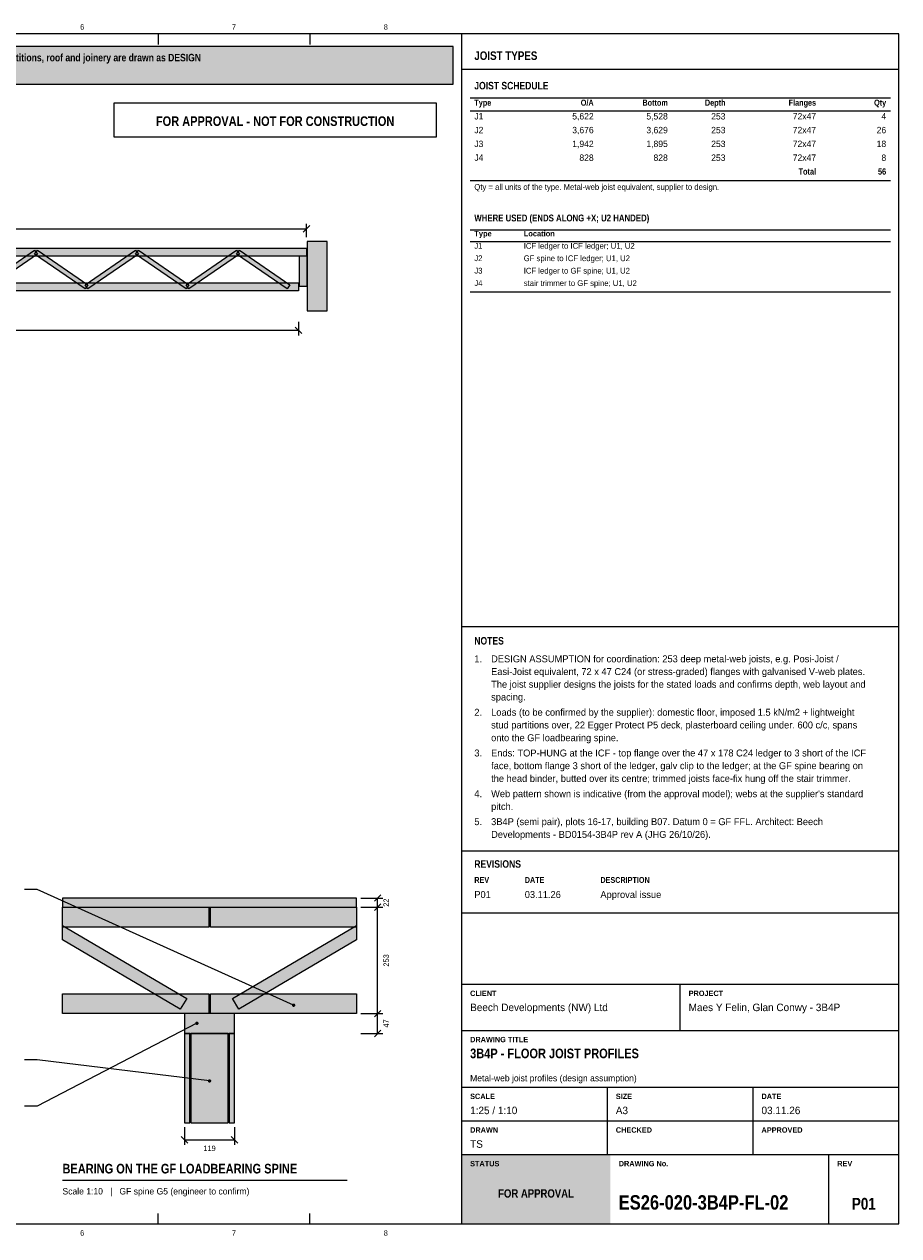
# Model space of a CAD drawing. Header units: millimetres. Extents: x 17 to 413, y 4 to 292.
# Tile 3 of 3: x 205 to 413, y 4 to 292. Entities that reach past the tile are written whole.
import ezdxf
from ezdxf.enums import TextEntityAlignment as Align

# ---------------------------------------------------------------- set-up
doc = ezdxf.new("R2010")
doc.units = ezdxf.units.MM
for name, color, linetype in [('FILL-C_6B451A', 7, 'Continuous'), ('FILL-C_735940', 7, 'Continuous'), ('FILL-LIGHT', 7, 'Continuous'), ('FILL-MASONRY_FILL', 7, 'Continuous'), ('FILL-TEAL', 7, 'Continuous'), ('FILL-TIMBER', 7, 'Continuous'), ('FILL-WHITE', 7, 'Continuous'), ('LINE-C_595966', 7, 'Continuous'), ('LINE-C_6B451A', 7, 'Continuous'), ('LINE-C_735940', 7, 'Continuous'), ('LINE-C_B27326', 7, 'Continuous'), ('LINE-GREY', 7, 'Continuous'), ('LINE-INK', 7, 'Continuous'), ('LINE-RED', 7, 'Continuous'), ('LINE-STEEL_GREY', 7, 'Continuous'), ('LINE-TEAL', 7, 'Continuous'), ('TEXT-EPS', 7, 'Continuous'), ('TEXT-INK', 7, 'Continuous'), ('TEXT-RED', 7, 'Continuous'), ('TEXT-STEEL_GREY', 7, 'Continuous'), ('TEXT-TEAL', 7, 'Continuous'), ('TEXT-WHITE', 7, 'Continuous')]:
    doc.layers.add(name, color=color, linetype=linetype)
doc.styles.add('OpenSansCondensed-Bold', font='OpenSansCondensed-Bold.ttf')

msp = doc.modelspace()

# ---------------------------------------------------------------- hatches: boundary and pattern name
at = {"layer": 'FILL-C_6B451A', "true_color": 0x6b451a}
h = msp.add_hatch(color=256, dxfattribs=at)
h.dxf.hatch_style = 1
h.paths.add_polyline_path([(269.4, 59), (269.39, 59.1), (269.35, 59.2), (269.28, 59.28), (269.2, 59.35), (269.1, 59.39), (269, 59.4), (268.9, 59.39), (268.8, 59.35), (268.72, 59.28), (268.65, 59.2), (268.61, 59.1), (268.6, 59), (268.61, 58.9), (268.65, 58.8), (268.72, 58.72), (268.8, 58.65), (268.9, 58.61), (269, 58.6), (269.1, 58.61), (269.2, 58.65), (269.28, 58.72), (269.35, 58.8), (269.39, 58.9)])
at = {"layer": 'FILL-C_735940', "true_color": 0x735940}
h = msp.add_hatch(color=256, dxfattribs=at)
h.dxf.hatch_style = 1
h.paths.add_polyline_path([(246.4, 54.7), (246.39, 54.8), (246.35, 54.9), (246.28, 54.98), (246.2, 55.05), (246.1, 55.09), (246, 55.1), (245.9, 55.09), (245.8, 55.05), (245.72, 54.98), (245.65, 54.9), (245.61, 54.8), (245.6, 54.7), (245.61, 54.6), (245.65, 54.5), (245.72, 54.42), (245.8, 54.35), (245.9, 54.31), (246, 54.3), (246.1, 54.31), (246.2, 54.35), (246.28, 54.42), (246.35, 54.5), (246.39, 54.6)])
h = msp.add_hatch(color=256, dxfattribs=at)
h.dxf.hatch_style = 1
h.paths.add_polyline_path([(249.4, 41), (249.39, 41.1), (249.35, 41.2), (249.28, 41.28), (249.2, 41.35), (249.1, 41.39), (249, 41.4), (248.9, 41.39), (248.8, 41.35), (248.72, 41.28), (248.65, 41.2), (248.61, 41.1), (248.6, 41), (248.61, 40.9), (248.65, 40.8), (248.72, 40.72), (248.8, 40.65), (248.9, 40.61), (249, 40.6), (249.1, 40.61), (249.2, 40.65), (249.28, 40.72), (249.35, 40.8), (249.39, 40.9)])
at = {"layer": 'FILL-LIGHT', "true_color": 0xdedee0}
h = msp.add_hatch(color=256, dxfattribs=at)
h.dxf.hatch_style = 1
h.paths.add_polyline_path([(276.99, 224.1), (276.99, 240.62), (272.19, 240.62), (272.19, 224.1)])
at = {"layer": 'FILL-LIGHT', "true_color": 0xccd1db}
h = msp.add_hatch(color=256, dxfattribs=at)
h.dxf.hatch_style = 1
h.paths.add_polyline_path([(196.02, 229.34), (195.35, 230.34), (207.36, 238.58), (208.04, 237.58)])
h = msp.add_hatch(color=256, dxfattribs=at)
h.dxf.hatch_style = 1
h.paths.add_polyline_path([(219.38, 229.34), (207.36, 237.58), (208.04, 238.58), (220.06, 230.34)])
h = msp.add_hatch(color=256, dxfattribs=at)
h.dxf.hatch_style = 1
h.paths.add_polyline_path([(220.06, 229.34), (219.38, 230.34), (231.4, 238.58), (232.08, 237.58)])
h = msp.add_hatch(color=256, dxfattribs=at)
h.dxf.hatch_style = 1
h.paths.add_polyline_path([(243.42, 229.34), (231.4, 237.58), (232.08, 238.58), (244.09, 230.34)])
h = msp.add_hatch(color=256, dxfattribs=at)
h.dxf.hatch_style = 1
h.paths.add_polyline_path([(244.09, 229.34), (243.42, 230.34), (255.43, 238.58), (256.11, 237.58)])
h = msp.add_hatch(color=256, dxfattribs=at)
h.dxf.hatch_style = 1
h.paths.add_polyline_path([(267.45, 229.34), (255.43, 237.58), (256.11, 238.58), (268.13, 230.34)])
h = msp.add_hatch(color=256, dxfattribs=at)
h.dxf.hatch_style = 1
h.paths.add_polyline_path([(243.56, 60.64), (242.04, 58.06), (214, 74.52), (214, 77.99)])
h = msp.add_hatch(color=256, dxfattribs=at)
h.dxf.hatch_style = 1
h.paths.add_polyline_path([(254.44, 60.64), (284, 77.99), (284, 74.52), (255.96, 58.06)])
at = {"layer": 'FILL-MASONRY_FILL', "true_color": 0xf7f0e0}
h = msp.add_hatch(color=256, dxfattribs=at)
h.dxf.hatch_style = 1
h.paths.add_polyline_path([(253.45, 31), (253.45, 52.3), (244.55, 52.3), (244.55, 31)])
at = {"layer": 'FILL-TEAL', "true_color": 0x009e85}
h = msp.add_hatch(color=256, dxfattribs=at)
h.dxf.hatch_style = 1
h.paths.add_polyline_path([(309.01, 7), (344.37, 7), (344.37, 23.5), (309.01, 23.5)])
at = {"layer": 'FILL-TIMBER', "true_color": 0xeddbb8}
h = msp.add_hatch(color=256, dxfattribs=at)
h.dxf.hatch_style = 1
h.paths.add_polyline_path([(47.2, 237.14), (47.2, 239.02), (272.07, 239.02), (272.07, 237.14)])
at = {"layer": 'FILL-TIMBER', "true_color": 0xedcc99}
h = msp.add_hatch(color=256, dxfattribs=at)
h.dxf.hatch_style = 1
h.paths.add_polyline_path([(272.19, 230.02), (272.19, 237.14), (270.31, 237.14), (270.31, 230.02)])
at = {"layer": 'FILL-TIMBER', "true_color": 0xeddbb8}
h = msp.add_hatch(color=256, dxfattribs=at)
h.dxf.hatch_style = 1
h.paths.add_polyline_path([(49.08, 228.9), (49.08, 230.78), (270.19, 230.78), (270.19, 228.9)])
at = {"layer": 'FILL-TIMBER', "true_color": 0xe0cc9e}
h = msp.add_hatch(color=256, dxfattribs=at)
h.dxf.hatch_style = 1
h.paths.add_polyline_path([(284, 82.3), (284, 84.5), (214, 84.5), (214, 82.3)])
at = {"layer": 'FILL-TIMBER', "true_color": 0xeddbb8}
h = msp.add_hatch(color=256, dxfattribs=at)
h.dxf.hatch_style = 1
h.paths.add_polyline_path([(248.8, 82.3), (248.8, 77.6), (214, 77.6), (214, 82.3)])
h = msp.add_hatch(color=256, dxfattribs=at)
h.dxf.hatch_style = 1
h.paths.add_polyline_path([(249.2, 82.3), (284, 82.3), (284, 77.6), (249.2, 77.6)])
h = msp.add_hatch(color=256, dxfattribs=at)
h.dxf.hatch_style = 1
h.paths.add_polyline_path([(248.8, 61.7), (248.8, 57), (214, 57), (214, 61.7)])
h = msp.add_hatch(color=256, dxfattribs=at)
h.dxf.hatch_style = 1
h.paths.add_polyline_path([(249.2, 61.7), (284, 61.7), (284, 57), (249.2, 57)])
at = {"layer": 'FILL-TIMBER', "true_color": 0xe6dbcc}
h = msp.add_hatch(color=256, dxfattribs=at)
h.dxf.hatch_style = 1
h.paths.add_polyline_path([(254.95, 52.3), (254.95, 57), (243.05, 57), (243.05, 52.3)])
at = {"layer": 'FILL-WHITE', "true_color": 0xfff5f0}
h = msp.add_hatch(color=256, dxfattribs=at)
h.dxf.hatch_style = 1
h.paths.add_polyline_path([(23, 278), (307, 278), (307, 287), (23, 287)])
at = {"layer": 'FILL-WHITE', "true_color": 0xf2f2f2}
h = msp.add_hatch(color=256, dxfattribs=at)
h.dxf.hatch_style = 1
h.paths.add_polyline_path([(244.3, 31), (244.3, 52.3), (243.05, 52.3), (243.05, 31)])
h = msp.add_hatch(color=256, dxfattribs=at)
h.dxf.hatch_style = 1
h.paths.add_polyline_path([(254.95, 31), (254.95, 52.3), (253.7, 52.3), (253.7, 31)])

# ---------------------------------------------------------------- linework, layer by layer
at = {"layer": 'LINE-C_595966', "lineweight": 5}
for points in [[(196.02, 229.34), (195.35, 230.34), (207.36, 238.58), (208.04, 237.58)], [(219.38, 229.34), (207.36, 237.58), (208.04, 238.58), (220.06, 230.34)], [(220.06, 229.34), (219.38, 230.34), (231.4, 238.58), (232.08, 237.58)], [(243.42, 229.34), (231.4, 237.58), (232.08, 238.58), (244.09, 230.34)], [(244.09, 229.34), (243.42, 230.34), (255.43, 238.58), (256.11, 237.58)], [(267.45, 229.34), (255.43, 237.58), (256.11, 238.58), (268.13, 230.34)], [(243.56, 60.64), (242.04, 58.06), (214, 74.52), (214, 77.99)], [(254.44, 60.64), (284, 77.99), (284, 74.52), (255.96, 58.06)]]:
    msp.add_lwpolyline(points, close=True, dxfattribs=at)
at = {"layer": 'LINE-C_6B451A', "lineweight": 5}
for p, q in [((208, 86.5), (205, 86.5)), ((269, 59), (208, 86.5))]:
    msp.add_line(p, q, dxfattribs=at)
for points in [[(47.2, 237.14), (47.2, 239.02), (272.07, 239.02), (272.07, 237.14)], [(49.08, 228.9), (49.08, 230.78), (270.19, 230.78), (270.19, 228.9)], [(248.8, 82.3), (248.8, 77.6), (214, 77.6), (214, 82.3)], [(249.2, 82.3), (284, 82.3), (284, 77.6), (249.2, 77.6)], [(248.8, 61.7), (248.8, 57), (214, 57), (214, 61.7)], [(249.2, 61.7), (284, 61.7), (284, 57), (249.2, 57)]]:
    msp.add_lwpolyline(points, close=True, dxfattribs=at)
at = {"layer": 'LINE-C_735940', "lineweight": 5}
for p, q in [((246, 54.7), (208, 35)), ((208, 46), (205, 46)), ((249, 41), (208, 46)), ((208, 35), (205, 35))]:
    msp.add_line(p, q, dxfattribs=at)
for points in [[(254.95, 52.3), (254.95, 57), (243.05, 57), (243.05, 52.3)], [(253.45, 31), (253.45, 52.3), (244.55, 52.3), (244.55, 31)]]:
    msp.add_lwpolyline(points, close=True, dxfattribs=at)
at = {"layer": 'LINE-C_B27326', "lineweight": 5}
msp.add_lwpolyline([(272.19, 230.02), (272.19, 237.14), (270.31, 237.14), (270.31, 230.02)], close=True, dxfattribs=at)
at = {"layer": 'LINE-GREY', "lineweight": 5}
msp.add_lwpolyline([(276.99, 224.1), (276.99, 240.62), (272.19, 240.62), (272.19, 224.1)], close=True, dxfattribs=at)
at = {"layer": 'LINE-INK', "lineweight": 5}
for p, q in [((236.75, 290), (236.75, 287.5)), ((272.88, 290), (272.88, 287.5)), ((309, 7), (309, 290)), ((311, 274.8), (411, 274.8)), ((311, 271.72), (411, 271.72)), ((311, 255.11), (411, 255.11)), ((47.2, 243.62), (272.07, 243.62)), ((271.29, 242.84), (272.85, 244.4)), ((272.07, 241.62), (272.07, 244.82)), ((311, 243.4), (411, 243.4)), ((311, 240.65), (411, 240.65)), ((311, 228.64), (411, 228.64)), ((49.08, 219.5), (270.19, 219.5)), ((269.41, 220.28), (270.97, 218.72)), ((270.19, 221.5), (270.19, 218.3)), ((309, 149.08), (413, 149.08)), ((309, 95.7), (413, 95.7)), ((285, 84.5), (290.2, 84.5)), ((288.22, 83.72), (289.78, 85.28)), ((289, 52.3), (289, 84.5)), ((285, 82.3), (290.2, 82.3)), ((288.22, 81.52), (289.78, 83.08)), ((309, 81), (413, 81)), ((309, 64), (413, 64)), ((361, 53), (361, 64)), ((288.22, 56.22), (289.78, 57.78)), ((285, 57), (290.2, 57)), ((285, 52.3), (290.2, 52.3)), ((288.22, 51.52), (289.78, 53.08)), ((309, 53), (413, 53)), ((309, 39.5), (413, 39.5)), ((343.67, 31.5), (343.67, 39.5)), ((378.33, 31.5), (378.33, 39.5)), ((243.05, 30), (243.05, 25.8)), ((254.95, 30), (254.95, 25.8)), ((309, 31.5), (413, 31.5)), ((343.67, 23.5), (343.67, 31.5)), ((378.33, 23.5), (378.33, 31.5)), ((242.27, 27.78), (243.83, 26.22)), ((243.05, 27), (254.95, 27)), ((254.17, 27.78), (255.73, 26.22)), ((309, 23.5), (413, 23.5)), ((396.36, 7), (396.36, 23.5)), ((214, 17.4), (281.74, 17.4)), ((236.75, 7), (236.75, 9.5)), ((272.88, 7), (272.88, 9.5))]:
    msp.add_line(p, q, dxfattribs=at)
for points in [[(20, 7), (413, 7), (413, 290), (20, 290)], [(284, 82.3), (284, 84.5), (214, 84.5), (214, 82.3)]]:
    msp.add_lwpolyline(points, close=True, dxfattribs=at)
at = {"layer": 'LINE-RED', "lineweight": 5}
for points in [[(23, 278), (307, 278), (307, 287), (23, 287)], [(226.21, 265.5), (303, 265.5), (303, 273.5), (226.21, 273.5)]]:
    msp.add_lwpolyline(points, close=True, dxfattribs=at)
at = {"layer": 'LINE-STEEL_GREY', "lineweight": 5}
for points in [[(244.3, 31), (244.3, 52.3), (243.05, 52.3), (243.05, 31)], [(254.95, 31), (254.95, 52.3), (253.7, 52.3), (253.7, 31)]]:
    msp.add_lwpolyline(points, close=True, dxfattribs=at)
at = {"layer": 'LINE-TEAL', "lineweight": 5}
msp.add_line((309, 281.6), (413, 281.6), dxfattribs=at)

# ---------------------------------------------------------------- texts
at = {"layer": 'TEXT-EPS', "style": 'OpenSansCondensed-Bold'}
msp.add_text('STATUS', height=1.27, dxfattribs=at).set_placement((311, 20.7))
at = {"layer": 'TEXT-INK', "style": 'OpenSansCondensed-Bold'}
for s, height, p in [('ICF PACKAGE: Nudura ICF formwork and accessories are our supply. Raft and foundations AS PER THE ARCHITECTURAL DRAWINGS; joist ledgers by the engineer. Floors, stairs, partitions, roof and joinery are drawn as DESIGN', 1.778, (24.6, 283.47)), ('JOIST SCHEDULE', 1.778, (312, 276.8)), ('WHERE USED (ENDS ALONG +X; U2 HANDED)', 1.6256, (312, 245.4)), ('NOTES', 1.778, (312, 144.78)), ('REVISIONS', 1.778, (312, 91.7)), ('3B4P - FLOOR JOIST PROFILES', 2.286, (311, 46.4)), ('BEARING ON THE GF LOADBEARING SPINE', 2.286, (214, 19)), ('ES26-020-3B4P-FL-02', 3.429, (346.36, 10.4))]:
    msp.add_text(s, height=height, dxfattribs=at).set_placement(p)
at = {"layer": 'TEXT-INK'}
for s, height, p in [('J1', 1.524, (312, 269.64)), ('J2', 1.524, (312, 266.36)), ('J3', 1.524, (312, 263.08)), ('J4', 1.524, (312, 259.79)), ('J1', 1.372, (312, 238.9)), ('ICF ledger to ICF ledger; U1, U2', 1.3716, (323.76, 238.9)), ('J2', 1.372, (312, 235.95)), ('GF spine to ICF ledger; U1, U2', 1.3716, (323.76, 235.95)), ('J3', 1.372, (312, 232.99)), ('ICF ledger to GF spine; U1, U2', 1.3716, (323.76, 232.99)), ('J4', 1.372, (312, 230.04)), ('stair trimmer to GF spine; U1, U2', 1.3716, (323.76, 230.04)), ('1.', 1.651, (312, 140.55)), ('DESIGN ASSUMPTION for coordination: 253 deep metal-web joists, e.g. Posi-Joist /', 1.651, (316, 140.55)), ('Easi-Joist equivalent, 72 x 47 C24 (or stress-graded) flanges with galvanised V-web plates.', 1.651, (316, 137.52)), ('The joist supplier designs the joists for the stated loads and confirms depth, web layout and', 1.651, (316, 134.5)), ('spacing.', 1.651, (316, 131.47)), ('Loads (to be confirmed by the supplier): domestic floor, imposed 1.5 kN/m2 + lightweight', 1.651, (316, 127.84)), ('2.', 1.651, (312, 127.84)), ('stud partitions over, 22 Egger Protect P5 deck, plasterboard ceiling under. 600 c/c, spans', 1.651, (316, 124.82)), ('onto the GF loadbearing spine.', 1.651, (316, 121.79)), ('3.', 1.651, (312, 118.16)), ('Ends: TOP-HUNG at the ICF - top flange over the 47 x 178 C24 ledger to 3 short of the ICF', 1.651, (316, 118.16)), ('face, bottom flange 3 short of the ledger, galv clip to the ledger; at the GF spine bearing on', 1.651, (316, 115.14)), ('the head binder, butted over its centre; trimmed joists face-fix hung off the stair trimmer.', 1.651, (316, 112.11)), ('4.', 1.651, (312, 108.48)), ("Web pattern shown is indicative (from the approval model); webs at the supplier's standard", 1.651, (316, 108.48)), ('pitch.', 1.651, (316, 105.45)), ('5.', 1.651, (312, 101.83)), ('3B4P (semi pair), plots 16-17, building B07. Datum 0 = GF FFL. Architect: Beech', 1.651, (316, 101.83)), ('Developments - BD0154-3B4P rev A (JHG 26/10/26).', 1.651, (316, 98.8)), ('P01', 1.651, (312, 84.5)), ('03.11.26', 1.651, (324, 84.5)), ('Approval issue', 1.651, (342, 84.5)), ('Beech Developments (NW) Ltd', 1.778, (311, 57.6)), ('Maes Y Felin, Glan Conwy - 3B4P', 1.778, (363, 57.6)), ('1:25 / 1:10', 1.778, (311, 33.1)), ('A3', 1.778, (345.67, 33.1)), ('03.11.26', 1.778, (380.33, 33.1)), ('TS', 1.778, (311, 25.1))]:
    msp.add_text(s, height=height, dxfattribs=at).set_placement(p)
for s, height, p in [('5,622', 1.524, (340.4, 269.64)), ('5,528', 1.524, (358.04, 269.64)), ('253', 1.524, (371.76, 269.64)), ('72x47', 1.524, (393.32, 269.64)), ('4', 1.52, (410, 269.64)), ('3,676', 1.524, (340.4, 266.36)), ('3,629', 1.524, (358.04, 266.36)), ('253', 1.524, (371.76, 266.36)), ('72x47', 1.524, (393.32, 266.36)), ('26', 1.524, (410, 266.36)), ('1,942', 1.524, (340.4, 263.08)), ('1,895', 1.524, (358.04, 263.08)), ('253', 1.524, (371.76, 263.08)), ('72x47', 1.524, (393.32, 263.08)), ('18', 1.524, (410, 263.08)), ('828', 1.524, (340.4, 259.79)), ('828', 1.524, (358.04, 259.79)), ('253', 1.524, (371.76, 259.79)), ('72x47', 1.524, (393.32, 259.79)), ('8', 1.52, (410, 259.79))]:
    msp.add_text(s, height=height, dxfattribs=at).set_placement(p, align=Align.RIGHT)
at = {"layer": 'TEXT-INK', "style": 'OpenSansCondensed-Bold'}
for s, p in [('Total', (393.32, 256.51)), ('56', (410, 256.51))]:
    msp.add_text(s, height=1.524, dxfattribs=at).set_placement(p, align=Align.RIGHT)
at = {"layer": 'TEXT-INK'}
for s, p in [('22', (291.66, 83.4)), ('253', (291.66, 69.65)), ('47', (291.66, 54.65))]:
    msp.add_text(s, height=1.27, rotation=90, dxfattribs=at).set_placement(p, align=Align.CENTER)
msp.add_text('119', height=1.27, dxfattribs=at).set_placement((249, 24.34), align=Align.CENTER)
at = {"layer": 'TEXT-INK', "style": 'OpenSansCondensed-Bold'}
msp.add_text('P01', height=2.794, dxfattribs=at).set_placement((404.68, 10.4), align=Align.CENTER)
at = {"layer": 'TEXT-RED', "style": 'OpenSansCondensed-Bold'}
msp.add_text('FOR APPROVAL - NOT FOR CONSTRUCTION', height=2.286, dxfattribs=at).set_placement((264.6, 268.1), align=Align.CENTER)
at = {"layer": 'TEXT-STEEL_GREY'}
for s, p in [('6', (218.69, 291)), ('7', (254.81, 291)), ('8', (290.94, 291)), ('6', (218.69, 4.2)), ('7', (254.81, 4.2)), ('8', (290.94, 4.2))]:
    msp.add_text(s, height=1.27, dxfattribs=at).set_placement(p, align=Align.CENTER)
at = {"layer": 'TEXT-STEEL_GREY', "style": 'OpenSansCondensed-Bold'}
for s, height, p in [('Type', 1.448, (312, 272.92)), ('Type', 1.295, (312, 241.85)), ('Location', 1.295, (323.76, 241.85)), ('REV', 1.372, (312, 88.1)), ('DATE', 1.372, (324, 88.1)), ('DESCRIPTION', 1.3716, (342, 88.1)), ('CLIENT', 1.27, (311, 61.2)), ('PROJECT', 1.27, (363, 61.2)), ('DRAWING TITLE', 1.27, (311, 50.2)), ('SCALE', 1.27, (311, 36.7)), ('SIZE', 1.27, (345.67, 36.7)), ('DATE', 1.27, (380.33, 36.7)), ('DRAWN', 1.27, (311, 28.7)), ('CHECKED', 1.27, (345.67, 28.7)), ('APPROVED', 1.27, (380.33, 28.7)), ('DRAWING No.', 1.27, (346.36, 20.7)), ('REV', 1.27, (398.36, 20.7))]:
    msp.add_text(s, height=height, dxfattribs=at).set_placement(p)
for s, p in [('O/A', (340.4, 272.92)), ('Bottom', (358.04, 272.92)), ('Depth', (371.76, 272.92)), ('Flanges', (393.32, 272.92)), ('Qty', (410, 272.92))]:
    msp.add_text(s, height=1.448, dxfattribs=at).set_placement(p, align=Align.RIGHT)
at = {"layer": 'TEXT-STEEL_GREY'}
for s, height, p in [('Qty = all units of the type. Metal-web joist equivalent, supplier to design.', 1.3716, (312, 252.9)), ('Metal-web joist profiles (design assumption)', 1.524, (311, 40.9)), ('Scale 1:10   |   GF spine G5 (engineer to confirm)', 1.524, (214, 14))]:
    msp.add_text(s, height=height, dxfattribs=at).set_placement(p)
at = {"layer": 'TEXT-TEAL', "style": 'OpenSansCondensed-Bold'}
msp.add_text('JOIST TYPES', height=2.032, dxfattribs=at).set_placement((312, 283.8))
at = {"layer": 'TEXT-WHITE', "style": 'OpenSansCondensed-Bold'}
msp.add_text('FOR APPROVAL', height=1.9812, dxfattribs=at).set_placement((326.68, 13.25), align=Align.CENTER)

doc.saveas('drawing.dxf')
